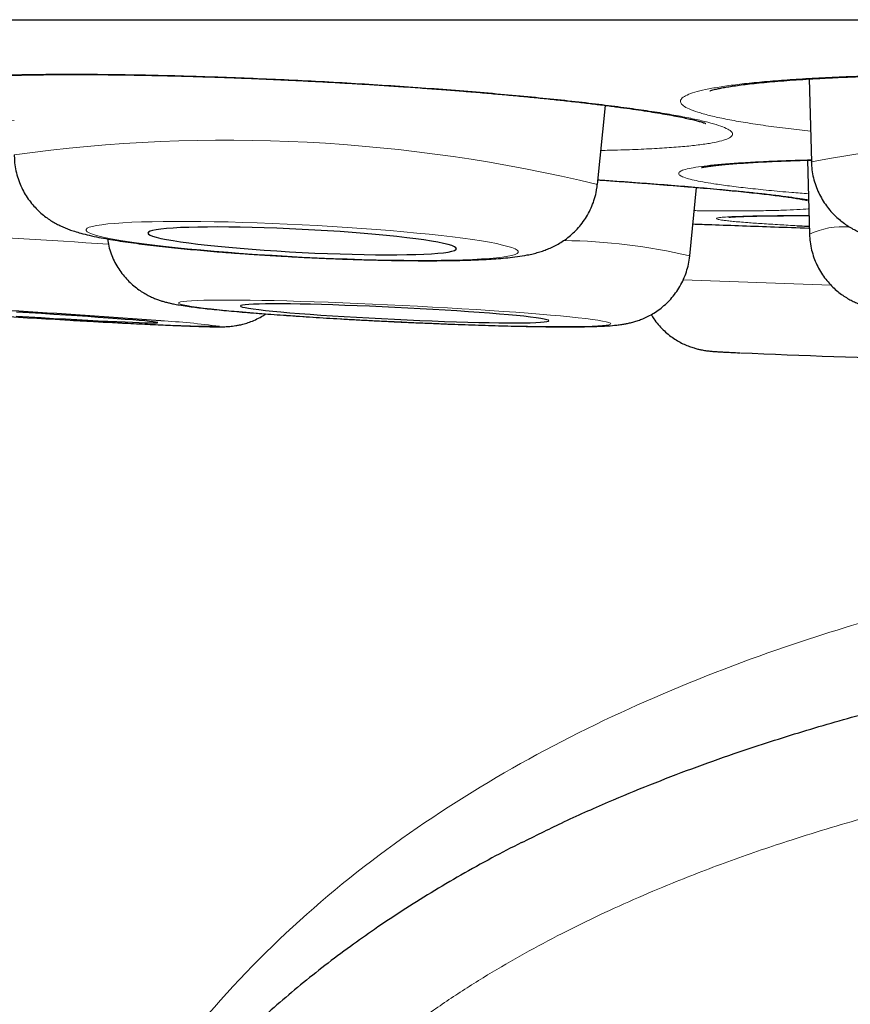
# Model space of a CAD drawing. Header units: millimetres. Extents: x 8 to 869, y 12 to 812.
# Tile 4 of 232: x 400.61 to 403.91, y 321.11 to 325.02. Entities that reach past the tile are written whole.
import ezdxf

# ---------------------------------------------------------------- set-up
doc = ezdxf.new("R2010")
doc.units = ezdxf.units.MM

msp = doc.modelspace()

# ---------------------------------------------------------------- linework, layer by layer
at = {"color": 7, "linetype": 'Continuous', "lineweight": 30}
for p, q in [((391.7188, 325.0155), (425.0537, 325.0155)), ((403.7469, 324.7803), (403.7554, 324.4511)), ((402.9065, 324.3613), (402.939, 324.6753)), ((403.7406, 324.4579), (403.7482, 324.1645)), ((403.7555, 324.4502), (403.7554, 324.4511)), ((403.2728, 324.0779), (403.3003, 324.3497))]:
    msp.add_line(p, q, dxfattribs=at)
at = {"color": 252, "linetype": 'Continuous', "lineweight": 0, "flags": 128}
for points in [[(401.735, 324.0735), (401.7948, 324.0706), (401.8544, 324.068), (401.9134, 324.0658), (401.9715, 324.064), (402.0284, 324.0625), (402.0839, 324.0613), (402.1377, 324.0606), (402.1896, 324.0602), (402.2392, 324.0601), (402.2864, 324.0605), (402.3309, 324.0612), (402.3725, 324.0624), (402.411, 324.0638), (402.4462, 324.0657), (402.4779, 324.0678), (402.506, 324.0704), (402.5304, 324.0732), (402.5509, 324.0764), (402.5674, 324.0798), (402.5798, 324.0836), (402.5882, 324.0876), (402.5923, 324.0918), (402.5923, 324.0963), (402.5882, 324.101), (402.5798, 324.1058), (402.5674, 324.1108), (402.5509, 324.1159), (402.5304, 324.1212), (402.506, 324.1265), (402.4779, 324.1319), (402.4462, 324.1373), (402.411, 324.1427), (402.3725, 324.148), (402.3309, 324.1534), (402.2864, 324.1586), (402.2392, 324.1638), (402.1896, 324.1688), (402.1377, 324.1736), (402.0839, 324.1783), (402.0284, 324.1828), (401.9715, 324.1871), (401.9134, 324.1911), (401.8544, 324.1949), (401.7948, 324.1984), (401.735, 324.2016), (401.6751, 324.2044), (401.6156, 324.207), (401.5566, 324.2092), (401.4985, 324.2111), (401.4416, 324.2126), (401.3861, 324.2137), (401.3322, 324.2145), (401.2804, 324.2149), (401.2307, 324.2149), (401.1836, 324.2145), (401.1391, 324.2138), (401.0975, 324.2127), (401.059, 324.2112), (401.0238, 324.2094), (400.9921, 324.2072), (400.9639, 324.2047), (400.9396, 324.2018), (400.9191, 324.1987), (400.9026, 324.1952), (400.8902, 324.1915), (400.8818, 324.1875), (400.8776, 324.1832), (400.8776, 324.1787), (400.8818, 324.1741), (400.8902, 324.1692), (400.9026, 324.1642), (400.9191, 324.1591), (400.9396, 324.1538), (400.9639, 324.1485), (400.9921, 324.1432), (401.0238, 324.1378), (401.059, 324.1324), (401.0975, 324.127), (401.1391, 324.1217), (401.1836, 324.1164), (401.2307, 324.1113), (401.2804, 324.1063), (401.3322, 324.1014), (401.3861, 324.0967), (401.4416, 324.0922), (401.4985, 324.0879), (401.5566, 324.0839), (401.6156, 324.0802), (401.6751, 324.0767), (401.735, 324.0735)], [(402.9599, 323.8086), (402.958, 323.811), (402.9518, 323.8136), (402.9415, 323.8163), (402.9271, 323.8193), (402.9087, 323.8223), (402.8864, 323.8256), (402.8603, 323.8289), (402.8304, 323.8323), (402.797, 323.8358), (402.7602, 323.8394), (402.7202, 323.843), (402.6772, 323.8467), (402.6314, 323.8504), (402.5831, 323.8541), (402.5323, 323.8577), (402.4795, 323.8614), (402.4248, 323.8649), (402.3686, 323.8684), (402.3111, 323.8718), (402.2525, 323.8751), (402.1932, 323.8783), (402.1335, 323.8814), (402.0736, 323.8842), (402.0139, 323.887), (401.9545, 323.8895), (401.8959, 323.8918), (401.8383, 323.894), (401.782, 323.8959), (401.7273, 323.8976), (401.6743, 323.8991), (401.6235, 323.9003), (401.575, 323.9013), (401.529, 323.902), (401.4859, 323.9025), (401.4457, 323.9027), (401.4088, 323.9027), (401.3752, 323.9024), (401.3451, 323.9018), (401.3188, 323.901), (401.2963, 323.9), (401.2776, 323.8987), (401.2631, 323.8972), (401.2525, 323.8954), (401.2462, 323.8934), (401.244, 323.8912), (401.246, 323.8888), (401.2521, 323.8863), (401.2624, 323.8835), (401.2768, 323.8806), (401.2952, 323.8775), (401.3175, 323.8743), (401.3437, 323.871), (401.3735, 323.8675), (401.4069, 323.864), (401.4437, 323.8604), (401.4837, 323.8568), (401.5267, 323.8531), (401.5725, 323.8494), (401.6209, 323.8458), (401.6716, 323.8421), (401.7244, 323.8385), (401.7791, 323.8349), (401.8353, 323.8314), (401.8929, 323.828), (401.9514, 323.8247), (402.0107, 323.8215), (402.0704, 323.8185), (402.1303, 323.8156), (402.1901, 323.8129), (402.2494, 323.8104), (402.308, 323.808), (402.3656, 323.8059), (402.4219, 323.8039), (402.4767, 323.8022), (402.5296, 323.8008), (402.5804, 323.7995), (402.6289, 323.7986), (402.6749, 323.7978), (402.718, 323.7974), (402.7582, 323.7971), (402.7952, 323.7972), (402.8287, 323.7975), (402.8588, 323.798), (402.8851, 323.7988), (402.9077, 323.7998), (402.9263, 323.8011), (402.9409, 323.8027), (402.9514, 323.8044), (402.9577, 323.8064), (402.9599, 323.8086)]]:
    msp.add_lwpolyline(points, dxfattribs=at)
at = {"color": 7, "linetype": 'Continuous', "lineweight": 30, "flags": 128}
for points in [[(401.735, 324.0918), (401.7855, 324.0894), (401.8357, 324.0873), (401.8853, 324.0856), (401.9338, 324.0842), (401.9809, 324.0832), (402.0263, 324.0826), (402.0698, 324.0823), (402.111, 324.0824), (402.1496, 324.0829), (402.1854, 324.0837), (402.2181, 324.085), (402.2475, 324.0865), (402.2734, 324.0885), (402.2956, 324.0907), (402.314, 324.0933), (402.3284, 324.0962), (402.3388, 324.0994), (402.3451, 324.1028), (402.3471, 324.1065), (402.3451, 324.1104), (402.3388, 324.1144), (402.3284, 324.1187), (402.314, 324.123), (402.2956, 324.1275), (402.2734, 324.132), (402.2475, 324.1365), (402.2181, 324.1411), (402.1854, 324.1456), (402.1496, 324.1501), (402.111, 324.1545), (402.0698, 324.1588), (402.0263, 324.1629), (401.9809, 324.1669), (401.9338, 324.1707), (401.8853, 324.1742), (401.8357, 324.1775), (401.7855, 324.1805), (401.735, 324.1832), (401.6844, 324.1856), (401.6342, 324.1877), (401.5847, 324.1894), (401.5362, 324.1908), (401.4891, 324.1918), (401.4436, 324.1925), (401.4002, 324.1927), (401.359, 324.1926), (401.3204, 324.1921), (401.2846, 324.1913), (401.2519, 324.1901), (401.2225, 324.1885), (401.1966, 324.1865), (401.1744, 324.1843), (401.156, 324.1817), (401.1416, 324.1788), (401.1312, 324.1756), (401.1249, 324.1722), (401.1228, 324.1685), (401.1249, 324.1647), (401.1312, 324.1606), (401.1416, 324.1564), (401.156, 324.152), (401.1744, 324.1476), (401.1966, 324.1431), (401.2225, 324.1385), (401.2519, 324.1339), (401.2846, 324.1294), (401.3204, 324.1249), (401.359, 324.1205), (401.4002, 324.1162), (401.4436, 324.1121), (401.4891, 324.1081), (401.5362, 324.1044), (401.5847, 324.1008), (401.6342, 324.0975), (401.6844, 324.0945), (401.735, 324.0918)], [(402.7142, 323.8204), (402.7122, 323.8225), (402.706, 323.8247), (402.6957, 323.8271), (402.6814, 323.8297), (402.6631, 323.8323), (402.6409, 323.8352), (402.6151, 323.8381), (402.5858, 323.8411), (402.5532, 323.8441), (402.5174, 323.8472), (402.4789, 323.8503), (402.4378, 323.8534), (402.3943, 323.8565), (402.3489, 323.8596), (402.3018, 323.8625), (402.2534, 323.8654), (402.2038, 323.8682), (402.1536, 323.8709), (402.1031, 323.8734), (402.0525, 323.8757), (402.0023, 323.8779), (401.9528, 323.8799), (401.9042, 323.8817), (401.8571, 323.8833), (401.8116, 323.8846), (401.768, 323.8857), (401.7268, 323.8866), (401.6881, 323.8872), (401.6523, 323.8875), (401.6195, 323.8876), (401.59, 323.8874), (401.5641, 323.887), (401.5417, 323.8864), (401.5233, 323.8854), (401.5087, 323.8843), (401.4983, 323.8829), (401.4919, 323.8812), (401.4897, 323.8794), (401.4917, 323.8774), (401.4979, 323.8751), (401.5082, 323.8727), (401.5225, 323.8702), (401.5408, 323.8675), (401.563, 323.8647), (401.5888, 323.8618), (401.6181, 323.8588), (401.6508, 323.8557), (401.6865, 323.8526), (401.725, 323.8495), (401.7662, 323.8464), (401.8096, 323.8433), (401.855, 323.8403), (401.9021, 323.8373), (401.9506, 323.8344), (402.0001, 323.8316), (402.0503, 323.829), (402.1008, 323.8265), (402.1514, 323.8241), (402.2016, 323.8219), (402.2512, 323.8199), (402.2997, 323.8182), (402.3469, 323.8166), (402.3924, 323.8152), (402.4359, 323.8141), (402.4771, 323.8133), (402.5158, 323.8127), (402.5516, 323.8123), (402.5844, 323.8122), (402.6139, 323.8124), (402.6399, 323.8128), (402.6622, 323.8135), (402.6807, 323.8144), (402.6952, 323.8156), (402.7057, 323.817), (402.712, 323.8186), (402.7142, 323.8204)], [(400.5999, 323.8385), (400.6501, 323.8356), (400.6996, 323.8328), (400.7481, 323.8301), (400.7952, 323.8275), (400.8406, 323.8251), (400.8841, 323.8228), (400.9253, 323.8207), (400.9639, 323.8189), (400.9997, 323.8172), (401.0324, 323.8158), (401.0618, 323.8146), (401.0877, 323.8136), (401.11, 323.8129), (401.1284, 323.8125), (401.1429, 323.8122), (401.1533, 323.8123), (401.1596, 323.8126), (401.1617, 323.8132)], [(401.1617, 323.8132), (401.1597, 323.814), (401.1534, 323.8151), (401.1431, 323.8164), (401.1287, 323.8179), (401.1104, 323.8196), (401.0882, 323.8216), (401.0624, 323.8237), (401.033, 323.8261), (401.0004, 323.8286), (400.9646, 323.8312), (400.9261, 323.834), (400.8849, 323.8368), (400.8415, 323.8398), (400.7961, 323.8428), (400.749, 323.8459), (400.7006, 323.849), (400.6511, 323.8521), (400.6009, 323.8552)]]:
    msp.add_lwpolyline(points, dxfattribs=at)
at = {"color": 252, "linetype": 'Continuous', "lineweight": 0}
for centre, radius, start, end in [((401.4383, 318.316), 6.2211, 76.34936, 97.8151), ((404.773, 319.1514), 5.3965, 76.0753, 100.8694), ((403.8806, 323.8799), 0.3138, 85.3243, 114.9548), ((395.6544, 242.3476), 81.9493, 86.283534, 86.785274), ((402.7505, 321.869), 2.2698, 76.6961, 89.4325), ((406.2154, 394.623), 70.7018, 267.592629, 268.069252), ((401.5047, 333.5287), 9.7308, 265.79537, 269.4264), ((401.027, 321.0255), 2.7988, 82.1908, 86.9923)]:
    msp.add_arc(centre, radius, start, end, dxfattribs=at)
at = {"color": 7, "linetype": 'Continuous', "lineweight": 30}
for centre, radius, start, end in [((397.4388, 272.1065), 51.8487, 85.86892, 87.19961), ((404.1581, 383.9136), 60.1837, 266.236138, 266.79301), ((406.8623, 406.2562), 82.6324, 267.649821, 268.679566)]:
    msp.add_arc(centre, radius, start, end, dxfattribs=at)
at = {"color": 252, "linetype": 'Continuous', "lineweight": 0}
for points, knots in [([(402.3927, 324.7314), (402.3485, 324.7349), (402.2599, 324.7419), (402.1223, 324.7515), (401.9825, 324.7605), (401.8411, 324.7687), (401.6992, 324.776), (401.5576, 324.7823), (401.4174, 324.7877), (401.2798, 324.7921), (401.1457, 324.7955), (401.0158, 324.7978), (400.8911, 324.799), (400.7727, 324.7992), (400.6615, 324.7982), (400.558, 324.7962), (400.4629, 324.7931), (400.377, 324.789), (400.3013, 324.7839), (400.2358, 324.7778), (400.181, 324.7708), (400.1374, 324.7629), (400.1056, 324.7541), (400.0855, 324.7446), (400.0772, 324.7344), (400.0807, 324.7236), (400.0965, 324.7122), (400.1241, 324.7003), (400.1632, 324.6881), (400.2135, 324.6756), (400.2751, 324.6629), (400.3472, 324.6501), (400.4296, 324.6372), (400.511, 324.6257), (400.5685, 324.6186), (400.5921, 324.6156)], [0, 0, 0, 0, 0.03053, 0.061169, 0.091808, 0.122339, 0.152869, 0.183508, 0.214147, 0.244677, 0.275207, 0.305846, 0.336486, 0.367016, 0.397546, 0.428185, 0.458824, 0.489354, 0.519884, 0.550523, 0.581163, 0.611693, 0.642223, 0.672862, 0.703501, 0.734031, 0.764561, 0.7952, 0.82584, 0.85637, 0.8869, 0.917539, 0.948178, 0.978708, 1, 1, 1, 1]), ([(405.573, 324.7636), (405.529, 324.7662), (405.4409, 324.7716), (405.3036, 324.7785), (405.164, 324.7845), (405.0227, 324.7895), (404.8807, 324.7935), (404.7388, 324.7965), (404.5982, 324.7984), (404.46, 324.7992), (404.3251, 324.7989), (404.1943, 324.7976), (404.0686, 324.7952), (403.9491, 324.7917), (403.8366, 324.7872), (403.7316, 324.7817), (403.635, 324.7752), (403.5475, 324.7679), (403.4701, 324.7596), (403.4028, 324.7506), (403.3462, 324.7408), (403.3007, 324.7304), (403.2671, 324.7193), (403.245, 324.7078), (403.2348, 324.6958), (403.2364, 324.6834), (403.2503, 324.6708), (403.276, 324.658), (403.3133, 324.6452), (403.3619, 324.6323), (403.4218, 324.6196), (403.4923, 324.6071), (403.5731, 324.5948), (403.6591, 324.5833), (403.7225, 324.5762), (403.7522, 324.5728)], [0, 0, 0, 0, 0.030354, 0.060816, 0.091278, 0.121631, 0.151985, 0.182447, 0.212909, 0.243263, 0.273617, 0.304079, 0.334541, 0.364894, 0.395248, 0.42571, 0.456172, 0.486526, 0.516879, 0.547342, 0.577804, 0.608157, 0.638511, 0.668973, 0.699435, 0.729789, 0.760142, 0.790604, 0.821067, 0.85142, 0.881774, 0.912236, 0.942698, 0.973052, 1, 1, 1, 1]), ([(402.9205, 324.4965), (402.9429, 324.497), (402.9996, 324.4981), (403.0808, 324.5012), (403.1646, 324.5055), (403.238, 324.5109), (403.3007, 324.5172), (403.3526, 324.5245), (403.3933, 324.5326), (403.4225, 324.5416), (403.4395, 324.5513), (403.4447, 324.5616), (403.4381, 324.5726), (403.4196, 324.5841), (403.3891, 324.596), (403.347, 324.6083), (403.2937, 324.6209), (403.2297, 324.6337), (403.1551, 324.6465), (403.0704, 324.6594), (402.9766, 324.6721), (402.8743, 324.6847), (402.7639, 324.697), (402.6462, 324.709), (402.5227, 324.7205), (402.4359, 324.7278), (402.3927, 324.7314)], [0, 0, 0, 0, 0.0276382, 0.0699886, 0.1123391, 0.1545388, 0.1967385, 0.2390889, 0.2814394, 0.3236391, 0.3658388, 0.4081892, 0.4505397, 0.4927394, 0.5349391, 0.5772896, 0.61964, 0.6618397, 0.7040394, 0.7463899, 0.7887404, 0.8309401, 0.8731297, 0.91547, 0.9578104, 1, 1, 1, 1]), ([(403.7552, 324.4591), (403.7548, 324.4591), (403.7187, 324.4583), (403.6544, 324.4561), (403.5636, 324.4525), (403.4833, 324.4481), (403.413, 324.4431), (403.3536, 324.4375), (403.3052, 324.4314), (403.268, 324.4248), (403.2425, 324.4177), (403.2292, 324.4102), (403.2278, 324.4024), (403.2381, 324.3942), (403.2591, 324.3863), (403.2886, 324.3787), (403.3241, 324.3715), (403.3703, 324.3637), (403.4292, 324.3555), (403.5019, 324.3467), (403.5849, 324.3381), (403.6655, 324.3306), (403.7218, 324.3261), (403.7441, 324.3243)], [0, 0, 0, 0, 0.000631, 0.052728, 0.105011, 0.157294, 0.209391, 0.261488, 0.313771, 0.366054, 0.418151, 0.470248, 0.522531, 0.574814, 0.626911, 0.670326, 0.713795, 0.75721, 0.809307, 0.86159, 0.913873, 0.96597, 1, 1, 1, 1]), ([(403.5863, 324.3222), (403.5681, 324.3242), (403.5316, 324.3283), (403.4629, 324.3354), (403.3801, 324.3432), (403.2807, 324.3519), (403.1734, 324.3607), (403.0584, 324.3694), (402.9695, 324.3759), (402.9177, 324.3793), (402.9084, 324.3799)], [0, 0, 0, 0, 0.111887, 0.223775, 0.372268, 0.521291, 0.670314, 0.818807, 0.9673, 1, 1, 1, 1]), ([(403.7447, 324.2999), (403.7396, 324.3009), (403.7246, 324.3038), (403.6898, 324.309), (403.643, 324.3155), (403.6052, 324.3199), (403.5863, 324.3222)], [0, 0, 0, 0, 0.145325, 0.430099, 0.715226, 1, 1, 1, 1]), ([(403.291, 324.2576), (403.2988, 324.2575), (403.3418, 324.2569), (403.4116, 324.2565), (403.4991, 324.2566), (403.5762, 324.2575), (403.6437, 324.2591), (403.699, 324.2614), (403.7327, 324.2634), (403.7446, 324.2647), (403.7456, 324.2648)], [0, 0, 0, 0, 0.035599, 0.193902, 0.352205, 0.511074, 0.669943, 0.828246, 0.986549, 1, 1, 1, 1]), ([(403.7463, 324.2381), (403.7451, 324.2381), (403.713, 324.2382), (403.658, 324.2379), (403.5838, 324.2374), (403.5211, 324.2364), (403.4694, 324.235), (403.4285, 324.2333), (403.3995, 324.2312), (403.3824, 324.2287), (403.3771, 324.226), (403.3838, 324.2229), (403.4003, 324.2199), (403.4217, 324.2173), (403.4439, 324.2149), (403.4707, 324.2125), (403.5079, 324.2096), (403.5593, 324.2059), (403.6244, 324.2019), (403.6749, 324.1991), (403.6982, 324.1978)], [0, 0, 0, 0, 0.002388, 0.067351, 0.133495, 0.197315, 0.262278, 0.32724, 0.393384, 0.457205, 0.522167, 0.58713, 0.653274, 0.693548, 0.734102, 0.774656, 0.815493, 0.879314, 0.944276, 1, 1, 1, 1]), ([(408.3863, 323.1135), (408.0694, 323.111), (407.4358, 323.1059), (406.4861, 323.0547), (405.5396, 322.9604), (404.6014, 322.8033), (403.7966, 322.5877), (403.1302, 322.3341), (402.5961, 322.0719), (402.0932, 321.7536), (401.6338, 321.3748), (401.233, 320.934), (400.9042, 320.4375), (400.6543, 319.8955), (400.5554, 319.5117), (400.5059, 319.3197)], [0, 0, 0, 0, 0.10003, 0.200056, 0.300173, 0.400239, 0.500131, 0.562636, 0.625145, 0.687668, 0.750125, 0.812616, 0.875055, 0.937489, 1, 1, 1, 1]), ([(408.3863, 322.3087), (408.2732, 322.3084), (408.0469, 322.3078), (407.7076, 322.3027), (407.3682, 322.2939), (407.0288, 322.2808), (406.6895, 322.2628), (406.3513, 322.2395), (406.0131, 322.21), (405.6749, 322.1737), (405.3348, 322.1295), (404.9942, 322.0764), (404.6535, 322.0133), (404.3195, 321.9402), (403.993, 321.8567), (403.7008, 321.7696), (403.4379, 321.6797), (403.2296, 321.5999), (403.0496, 321.5239), (402.8971, 321.4541), (402.7465, 321.3795), (402.5981, 321.2994), (402.4515, 321.2133), (402.3078, 321.1209), (402.167, 321.0216), (402.0304, 320.9153), (401.9158, 320.8163), (401.8086, 320.7148), (401.7086, 320.6114), (401.6023, 320.4884), (401.5032, 320.3591), (401.4219, 320.2387), (401.3455, 320.112), (401.2749, 319.9791), (401.2047, 319.8233), (401.1436, 319.6638), (401.1108, 319.5551), (401.0945, 319.5007)], [0, 0, 0, 0, 0.040416, 0.080846, 0.121317, 0.161803, 0.202387, 0.242986, 0.283299, 0.324163, 0.365048, 0.406494, 0.448036, 0.489618, 0.529382, 0.569143, 0.599119, 0.629093, 0.649147, 0.669139, 0.689131, 0.709288, 0.729443, 0.749886, 0.770327, 0.791017, 0.811704, 0.824508, 0.843904, 0.863299, 0.883004, 0.902709, 0.915993, 0.936865, 0.957739, 0.978869, 1, 1, 1, 1])]:
    msp.add_open_spline(points, degree=3, knots=knots, dxfattribs=at)
at = {"color": 7, "linetype": 'Continuous', "lineweight": 30}
for points, knots in [([(400.1864, 324.7642), (400.1863, 324.7642), (400.1861, 324.7641), (400.1892, 324.765), (400.1956, 324.7665), (400.2059, 324.7686), (400.22, 324.7711), (400.2384, 324.7738), (400.2607, 324.7766), (400.2871, 324.7795), (400.3174, 324.7822), (400.3517, 324.7848), (400.3899, 324.7873), (400.4319, 324.7896), (400.4776, 324.7917), (400.5268, 324.7935), (400.5791, 324.795), (400.6345, 324.7962), (400.6926, 324.7971), (400.7533, 324.7977), (400.8162, 324.7979), (400.8812, 324.7979), (400.9479, 324.7975), (401.016, 324.7967), (401.0855, 324.7957), (401.1562, 324.7943), (401.2286, 324.7926), (401.3028, 324.7905), (401.3786, 324.7881), (401.4555, 324.7855), (401.5331, 324.7824), (401.6113, 324.7791), (401.6896, 324.7755), (401.7678, 324.7717), (401.846, 324.7675), (401.9241, 324.7631), (402.0019, 324.7585), (402.0791, 324.7535), (402.1556, 324.7484), (402.2313, 324.743), (402.3047, 324.7375), (402.3558, 324.7335), (402.3949, 324.7303), (402.435, 324.727), (402.4946, 324.7219), (402.5637, 324.7157), (402.6308, 324.7094), (402.6958, 324.7029), (402.7587, 324.6963), (402.8194, 324.6897), (402.8776, 324.6829), (402.9331, 324.6761), (402.9857, 324.6693), (403.0352, 324.6625), (403.0818, 324.6558), (403.1251, 324.649), (403.1651, 324.6424), (403.2014, 324.6359), (403.2338, 324.6297), (403.2612, 324.624), (403.2842, 324.6187), (403.3031, 324.614), (403.3178, 324.6099), (403.3282, 324.6066), (403.3343, 324.6045), (403.3371, 324.6033), (403.3368, 324.6035), (403.3367, 324.6035)], [0, 0, 0, 0, 0.00482, 0.014962, 0.02615, 0.038364, 0.051521, 0.065486, 0.080101, 0.095025, 0.11025, 0.125973, 0.142096, 0.158545, 0.175254, 0.192169, 0.209238, 0.226416, 0.24366, 0.260934, 0.278193, 0.295405, 0.312543, 0.329586, 0.346516, 0.363329, 0.380175, 0.397333, 0.414561, 0.431836, 0.449132, 0.466418, 0.483668, 0.500861, 0.517989, 0.535219, 0.552436, 0.569646, 0.58686, 0.604086, 0.62133, 0.637654, 0.640081, 0.649162, 0.66634, 0.683475, 0.700586, 0.717679, 0.734762, 0.75184, 0.768917, 0.785994, 0.802915, 0.819782, 0.836638, 0.853439, 0.870134, 0.886666, 0.902961, 0.918933, 0.932817, 0.947417, 0.961875, 0.974187, 0.985623, 0.996093, 1, 1, 1, 1]), ([(403.352, 324.7329), (403.3521, 324.733), (403.3524, 324.7331), (403.3567, 324.7345), (403.3642, 324.7367), (403.3757, 324.7396), (403.3911, 324.7429), (403.4107, 324.7467), (403.4342, 324.7506), (403.4617, 324.7546), (403.4931, 324.7587), (403.5284, 324.7628), (403.5677, 324.7668), (403.6108, 324.7706), (403.6575, 324.7744), (403.7076, 324.7779), (403.761, 324.7812), (403.8172, 324.7843), (403.8763, 324.7871), (403.9377, 324.7896), (404.0014, 324.7918), (404.0671, 324.7937), (404.1344, 324.7952), (404.2032, 324.7964), (404.2731, 324.7973), (404.3444, 324.7978), (404.4173, 324.798), (404.4919, 324.7979), (404.568, 324.7975), (404.6452, 324.7967), (404.723, 324.7956), (404.8013, 324.7942), (404.8796, 324.7924), (404.9578, 324.7904), (405.0359, 324.788), (405.1138, 324.7853), (405.1914, 324.7823), (405.2683, 324.779), (405.3444, 324.7754), (405.4197, 324.7715), (405.4932, 324.7673), (405.554, 324.7637), (405.6137, 324.7598), (405.6729, 324.7558), (405.7413, 324.7508), (405.8077, 324.7456), (405.8721, 324.7402), (405.9342, 324.7346), (405.9939, 324.7288), (406.0512, 324.7228), (406.1056, 324.7168), (406.1571, 324.7106), (406.2055, 324.7044), (406.2508, 324.6981), (406.2928, 324.6918), (406.3313, 324.6855), (406.366, 324.6794), (406.3968, 324.6734), (406.4223, 324.6679), (406.4435, 324.6629), (406.4605, 324.6584), (406.4733, 324.6546), (406.4817, 324.6517), (406.4865, 324.6499), (406.487, 324.6497), (406.4872, 324.6495)], [0, 0, 0, 0, 0.008266, 0.018886, 0.030498, 0.043069, 0.05651, 0.070694, 0.085473, 0.100436, 0.115777, 0.131598, 0.147813, 0.16435, 0.181147, 0.198147, 0.215302, 0.232565, 0.249896, 0.267254, 0.284596, 0.301889, 0.319108, 0.336229, 0.353237, 0.370129, 0.387103, 0.404364, 0.421695, 0.439069, 0.456463, 0.473843, 0.491185, 0.508464, 0.525689, 0.543013, 0.560323, 0.577627, 0.594935, 0.612254, 0.629592, 0.646515, 0.655645, 0.672907, 0.690123, 0.707312, 0.724479, 0.741632, 0.758774, 0.775908, 0.793035, 0.809982, 0.82688, 0.843749, 0.860541, 0.877203, 0.893668, 0.909856, 0.925672, 0.939214, 0.953429, 0.967558, 0.979465, 0.990509, 1, 1, 1, 1]), ([(400.5927, 324.4792), (400.5928, 324.4714), (400.5929, 324.4526), (400.5971, 324.4233), (400.6046, 324.3921), (400.6152, 324.3625), (400.6283, 324.3349), (400.6437, 324.3094), (400.6608, 324.2863), (400.6792, 324.2656), (400.6983, 324.2475), (400.7177, 324.232), (400.7369, 324.2187), (400.7557, 324.2075), (400.7743, 324.1979), (400.7928, 324.1896), (400.8121, 324.182), (400.8335, 324.1747), (400.8595, 324.1671), (400.8909, 324.1593), (400.9266, 324.1517), (400.964, 324.1448), (401.0027, 324.1384), (401.0437, 324.1323), (401.0874, 324.1264), (401.1326, 324.1208), (401.1795, 324.1154), (401.2282, 324.1102), (401.2786, 324.1052), (401.3306, 324.1004), (401.3839, 324.0958), (401.4386, 324.0915), (401.4943, 324.0873), (401.5509, 324.0834), (401.6082, 324.0797), (401.665, 324.0764), (401.7073, 324.0741), (401.7303, 324.0729), (401.735, 324.0726)], [0, 0, 0, 0, 0.014484, 0.034745, 0.054586, 0.074039, 0.093119, 0.111831, 0.130163, 0.148092, 0.165595, 0.182702, 0.19956, 0.216492, 0.233871, 0.25234, 0.27281, 0.296651, 0.326274, 0.367113, 0.411115, 0.450862, 0.488335, 0.527822, 0.565815, 0.602895, 0.639389, 0.675483, 0.711292, 0.746891, 0.782335, 0.817661, 0.852898, 0.888069, 0.923193, 0.958283, 0.991505, 1, 1, 1, 1]), ([(403.3191, 324.4283), (403.319, 324.4283), (403.3188, 324.4282), (403.3219, 324.429), (403.3282, 324.4303), (403.3384, 324.4321), (403.3527, 324.4342), (403.3711, 324.4366), (403.3937, 324.4391), (403.4204, 324.4417), (403.4511, 324.4442), (403.4856, 324.4467), (403.5238, 324.4491), (403.5658, 324.4513), (403.611, 324.4534), (403.6595, 324.4553), (403.7075, 324.457), (403.7405, 324.4579), (403.7552, 324.4583)], [0, 0, 0, 0, 0.020621, 0.065234, 0.11503, 0.169868, 0.229266, 0.292507, 0.358791, 0.427365, 0.497591, 0.568449, 0.641436, 0.715138, 0.789412, 0.864151, 0.939281, 1, 1, 1, 1]), ([(403.7558, 324.451), (403.756, 324.4435), (403.7565, 324.4249), (403.7614, 324.3959), (403.7695, 324.3648), (403.7808, 324.3353), (403.7945, 324.3078), (403.8105, 324.2826), (403.8281, 324.2597), (403.8469, 324.2393), (403.8665, 324.2215), (403.8864, 324.2061), (403.9061, 324.1929), (403.9258, 324.1816), (403.9454, 324.1719), (403.9655, 324.1632), (403.9869, 324.1552), (404.0116, 324.1473), (404.0432, 324.1388), (404.0796, 324.1306), (404.1198, 324.1231), (404.16, 324.1166), (404.2021, 324.1106), (404.2468, 324.1049), (404.2927, 324.0997), (404.3401, 324.0949), (404.3891, 324.0903), (404.4398, 324.0861), (404.492, 324.0822), (404.5456, 324.0785), (404.6004, 324.0751), (404.6564, 324.0721), (404.7132, 324.0693), (404.7707, 324.0668), (404.8287, 324.0647), (404.8739, 324.0633), (404.8997, 324.0626), (404.906, 324.0624)], [0, 0, 0, 0, 0.01413, 0.034685, 0.054831, 0.074601, 0.09402, 0.113095, 0.131826, 0.150208, 0.168258, 0.186058, 0.203825, 0.221871, 0.24068, 0.260992, 0.283879, 0.311044, 0.345732, 0.395221, 0.437167, 0.476073, 0.517093, 0.556105, 0.593936, 0.63103, 0.667626, 0.703872, 0.739862, 0.775664, 0.811323, 0.846874, 0.882345, 0.917758, 0.95313, 0.988477, 1, 1, 1, 1]), ([(402.9084, 324.3797), (402.9196, 324.3789), (402.9538, 324.3766), (403.0093, 324.3726), (403.0746, 324.3678), (403.1381, 324.363), (403.1994, 324.3581), (403.2582, 324.3533), (403.3144, 324.3485), (403.3676, 324.3438), (403.4177, 324.3391), (403.4649, 324.3345), (403.5089, 324.33), (403.5497, 324.3256), (403.587, 324.3213), (403.6207, 324.3172), (403.6506, 324.3132), (403.6759, 324.3096), (403.6925, 324.307), (403.7044, 324.3051), (403.7147, 324.3033), (403.7254, 324.3012), (403.7338, 324.2995), (403.7386, 324.2983), (403.739, 324.2982), (403.7392, 324.2981)], [0, 0, 0, 0, 0.024859, 0.07534, 0.12639, 0.177574, 0.228817, 0.280019, 0.331094, 0.381958, 0.432525, 0.482913, 0.533349, 0.583545, 0.633462, 0.683032, 0.732149, 0.780641, 0.824124, 0.839462, 0.866234, 0.90565, 0.941907, 0.97444, 1, 1, 1, 1]), ([(401.735, 324.0726), (401.7452, 324.0721), (401.7747, 324.0707), (401.8235, 324.0684), (401.8811, 324.0661), (401.9381, 324.0641), (401.9944, 324.0624), (402.0496, 324.061), (402.1037, 324.0599), (402.1564, 324.0592), (402.2076, 324.0589), (402.257, 324.0589), (402.3047, 324.0592), (402.3503, 324.06), (402.394, 324.0611), (402.4358, 324.0626), (402.4757, 324.0647), (402.5141, 324.0672), (402.552, 324.0705), (402.5896, 324.0749), (402.6224, 324.0802), (402.6503, 324.0862), (402.6722, 324.0919), (402.6929, 324.0985), (402.7136, 324.1064), (402.7346, 324.116), (402.7562, 324.1278), (402.7782, 324.142), (402.8001, 324.1591), (402.8214, 324.179), (402.8414, 324.2016), (402.8595, 324.2267), (402.8752, 324.2538), (402.8881, 324.2827), (402.8982, 324.314), (402.9043, 324.3404), (402.9056, 324.3567), (402.906, 324.3613)], [0, 0, 0, 0, 0.018518, 0.053722, 0.088939, 0.124176, 0.159448, 0.194769, 0.230155, 0.265629, 0.301217, 0.336953, 0.372885, 0.409078, 0.445627, 0.482675, 0.520453, 0.55936, 0.60017, 0.644656, 0.69111, 0.718565, 0.741376, 0.761635, 0.780338, 0.798343, 0.816241, 0.834323, 0.852838, 0.871793, 0.891079, 0.910578, 0.930203, 0.949902, 0.96964, 0.991463, 1, 1, 1, 1]), ([(403.4282, 324.2317), (403.4281, 324.2317), (403.4281, 324.2317), (403.4312, 324.232), (403.4376, 324.2325), (403.448, 324.2332), (403.4625, 324.234), (403.4812, 324.2347), (403.5041, 324.2354), (403.5311, 324.2361), (403.5618, 324.2367), (403.5962, 324.2371), (403.634, 324.2375), (403.6753, 324.2378), (403.7127, 324.2379), (403.7375, 324.2379), (403.7463, 324.2379)], [0, 0, 0, 0, 0.0257128, 0.0768411, 0.136303, 0.2035284, 0.2771788, 0.3556012, 0.4372807, 0.5210558, 0.6061217, 0.6919497, 0.7779732, 0.8646046, 0.952186, 1, 1, 1, 1]), ([(403.7476, 324.1871), (403.7469, 324.1871), (403.6997, 324.1887), (403.6105, 324.1918), (403.4815, 324.1963), (403.3732, 324.2002), (403.3101, 324.2026), (403.2855, 324.2035)], [0, 0, 0, 0, 0.003933, 0.283826, 0.553886, 0.825822, 1, 1, 1, 1]), ([(403.6982, 324.1978), (403.7019, 324.1976), (403.7167, 324.1968), (403.7342, 324.1959), (403.7474, 324.1953)], [0, 0, 0, 0, 0.250947, 1, 1, 1, 1]), ([(400.962, 324.1453), (400.9636, 324.1358), (400.9671, 324.1159), (400.9763, 324.0868), (400.9883, 324.0585), (401.0028, 324.0322), (401.0193, 324.0081), (401.0375, 323.9864), (401.0568, 323.9672), (401.0766, 323.9507), (401.0963, 323.9368), (401.1153, 323.9254), (401.1331, 323.9163), (401.1496, 323.9091), (401.1649, 323.9033), (401.1794, 323.8985), (401.1937, 323.8944), (401.2089, 323.8906), (401.2266, 323.8868), (401.2497, 323.8826), (401.2772, 323.8784), (401.3085, 323.8742), (401.3409, 323.8703), (401.3759, 323.8665), (401.4139, 323.8627), (401.4539, 323.8589), (401.4961, 323.8552), (401.5405, 323.8516), (401.5869, 323.848), (401.6352, 323.8444), (401.6854, 323.8408), (401.7372, 323.8373), (401.7904, 323.8339), (401.8449, 323.8306), (401.9004, 323.8273), (401.9567, 323.8242), (402.0136, 323.8211), (402.0708, 323.8182), (402.1282, 323.8155), (402.1855, 323.8128), (402.2424, 323.8104), (402.2987, 323.8081), (402.3542, 323.806), (402.4087, 323.8041), (402.462, 323.8024), (402.5138, 323.8009), (402.564, 323.7996), (402.6123, 323.7985), (402.6586, 323.7977), (402.7028, 323.797), (402.7447, 323.7966), (402.7842, 323.7965), (402.8214, 323.7966), (402.8562, 323.797), (402.8888, 323.7977), (402.9199, 323.7987), (402.9511, 323.8004), (402.9777, 323.8025), (403.0008, 323.8054), (403.0178, 323.8082), (403.0336, 323.8115), (403.0502, 323.8157), (403.0681, 323.8213), (403.0876, 323.8286), (403.1087, 323.8383), (403.1311, 323.8509), (403.154, 323.8665), (403.1766, 323.8851), (403.1978, 323.9066), (403.2172, 323.9306), (403.2343, 323.9568), (403.2486, 323.9848), (403.2599, 324.0143), (403.2685, 324.0454), (403.2713, 324.0668), (403.2727, 324.0777)], [0, 0, 0, 0, 0.008828, 0.018382, 0.027728, 0.036865, 0.045787, 0.05448, 0.062914, 0.071037, 0.078783, 0.086104, 0.093043, 0.099772, 0.106577, 0.113717, 0.121622, 0.130888, 0.1425, 0.158623, 0.181287, 0.200648, 0.218886, 0.238141, 0.256674, 0.274799, 0.292676, 0.31039, 0.327991, 0.345512, 0.362974, 0.380391, 0.397774, 0.415133, 0.432472, 0.449797, 0.467112, 0.484421, 0.501727, 0.519033, 0.53634, 0.553653, 0.570975, 0.588308, 0.605658, 0.623029, 0.640429, 0.657866, 0.675351, 0.6929, 0.710535, 0.728289, 0.746212, 0.764386, 0.782959, 0.802218, 0.822849, 0.847178, 0.860269, 0.869238, 0.877225, 0.884609, 0.891846, 0.899156, 0.906869, 0.91513, 0.923883, 0.932974, 0.942275, 0.951705, 0.961215, 0.970777, 0.980372, 0.989988, 1, 1, 1, 1]), ([(403.7483, 324.1643), (403.7488, 324.1539), (403.7499, 324.1327), (403.7559, 324.1014), (403.765, 324.0709), (403.7769, 324.0422), (403.7912, 324.0155), (403.8076, 323.991), (403.8257, 323.969), (403.8449, 323.9495), (403.8647, 323.9326), (403.8845, 323.9183), (403.9037, 323.9065), (403.9221, 323.8968), (403.9396, 323.8889), (403.9565, 323.8823), (403.9733, 323.8766), (403.9908, 323.8715), (404.0106, 323.8665), (404.0365, 323.861), (404.067, 323.8557), (404.1017, 323.8507), (404.1374, 323.8462), (404.1752, 323.842), (404.2158, 323.838), (404.2581, 323.8342), (404.3022, 323.8307), (404.3482, 323.8272), (404.3961, 323.824), (404.4458, 323.8209), (404.4972, 323.8179), (404.5501, 323.8151), (404.6043, 323.8125), (404.6596, 323.81), (404.7158, 323.8078), (404.7728, 323.8057), (404.8292, 323.8038), (404.8713, 323.8026), (404.8941, 323.802), (404.8987, 323.8019)], [0, 0, 0, 0, 0.018899, 0.038665, 0.058006, 0.076942, 0.095481, 0.113618, 0.131328, 0.148563, 0.165253, 0.18134, 0.19686, 0.212036, 0.227302, 0.243113, 0.260211, 0.279643, 0.30304, 0.333567, 0.380094, 0.420637, 0.458307, 0.4981, 0.535956, 0.572736, 0.608866, 0.644572, 0.679983, 0.715183, 0.750228, 0.785157, 0.819999, 0.854774, 0.889499, 0.924189, 0.958854, 0.991678, 1, 1, 1, 1]), ([(400.795, 323.8239), (400.7968, 323.8238), (400.8169, 323.8227), (400.8543, 323.8206), (400.907, 323.8177), (400.958, 323.815), (401.0074, 323.8124), (401.0548, 323.81), (401.1001, 323.8078), (401.1431, 323.8057), (401.1837, 323.8039), (401.2216, 323.8022), (401.2568, 323.8007), (401.2892, 323.7994), (401.3187, 323.7984), (401.3454, 323.7975), (401.3695, 323.7969), (401.3916, 323.7966), (401.4099, 323.7965), (401.4248, 323.7968), (401.4371, 323.7973), (401.4474, 323.7981), (401.4586, 323.7992), (401.4716, 323.801), (401.487, 323.8038), (401.5052, 323.8082), (401.5264, 323.8149), (401.55, 323.8245), (401.5721, 323.8355), (401.5854, 323.8444), (401.591, 323.848)], [0, 0, 0, 0, 0.004571, 0.051671, 0.098787, 0.145925, 0.193089, 0.24029, 0.287537, 0.334846, 0.382236, 0.429738, 0.477396, 0.52528, 0.573507, 0.622286, 0.672028, 0.723689, 0.780213, 0.820241, 0.841959, 0.858438, 0.873302, 0.887754, 0.9025, 0.919, 0.938211, 0.959986, 0.983326, 1, 1, 1, 1]), ([(403.1199, 323.845), (403.1233, 323.8394), (403.1316, 323.8256), (403.1474, 323.8054), (403.1666, 323.7848), (403.187, 323.7666), (403.2081, 323.7509), (403.2295, 323.7377), (403.2507, 323.7269), (403.2708, 323.7186), (403.2889, 323.7125), (403.3042, 323.7082), (403.3168, 323.7054), (403.3271, 323.7035), (403.3356, 323.7022), (403.343, 323.7012), (403.3499, 323.7004), (403.3572, 323.6997), (403.3669, 323.6989), (403.3796, 323.6981), (403.3968, 323.697), (403.4172, 323.696), (403.4413, 323.6948), (403.4596, 323.6939), (403.4706, 323.6934), (403.4714, 323.6934)], [0, 0, 0, 0, 0.029295, 0.072637, 0.114815, 0.155737, 0.195268, 0.233194, 0.269152, 0.30247, 0.332057, 0.357115, 0.378433, 0.39795, 0.417848, 0.439787, 0.466255, 0.500938, 0.550796, 0.637489, 0.727894, 0.813941, 0.90495, 0.993245, 1, 1, 1, 1]), ([(402.6054, 321.749), (402.6582, 321.7753), (402.7717, 321.832), (402.9419, 321.9079), (403.1145, 321.9794), (403.281, 322.0433), (403.4776, 322.1133), (403.7048, 322.1867), (403.9923, 322.2695), (404.2771, 322.3407), (404.55, 322.401), (404.7068, 322.4309), (404.781, 322.4451)], [0, 0, 0, 0, 0.077041, 0.165668, 0.243335, 0.321135, 0.398936, 0.516306, 0.63368, 0.79076, 0.901033, 1, 1, 1, 1]), ([(402.6049, 321.7494), (402.5658, 321.7293), (402.485, 321.6877), (402.3656, 321.6212), (402.247, 321.5512), (402.1326, 321.4794), (402.0259, 321.4082), (401.9235, 321.3358), (401.8256, 321.2623), (401.7284, 321.1849), (401.6349, 321.1057), (401.5449, 321.0247), (401.4586, 320.9422), (401.3762, 320.8582), (401.2978, 320.773), (401.2236, 320.6869), (401.153, 320.5996), (401.0856, 320.5106), (401.0211, 320.4194), (400.9595, 320.3262), (400.901, 320.2312), (400.8458, 320.1345), (400.7939, 320.0364), (400.7461, 319.9384), (400.7017, 319.8394), (400.6605, 319.7388), (400.6329, 319.6675), (400.6201, 319.6299), (400.6192, 319.6273)], [0, 0, 0, 0, 0.044079, 0.091032, 0.136973, 0.182011, 0.226246, 0.265434, 0.307489, 0.348888, 0.389841, 0.430296, 0.470212, 0.509565, 0.548339, 0.586392, 0.623797, 0.661269, 0.69882, 0.736415, 0.774011, 0.811572, 0.849063, 0.886435, 0.92213, 0.959411, 0.997156, 1, 1, 1, 1])]:
    msp.add_open_spline(points, degree=3, knots=knots, dxfattribs=at)

doc.saveas('drawing.dxf')
